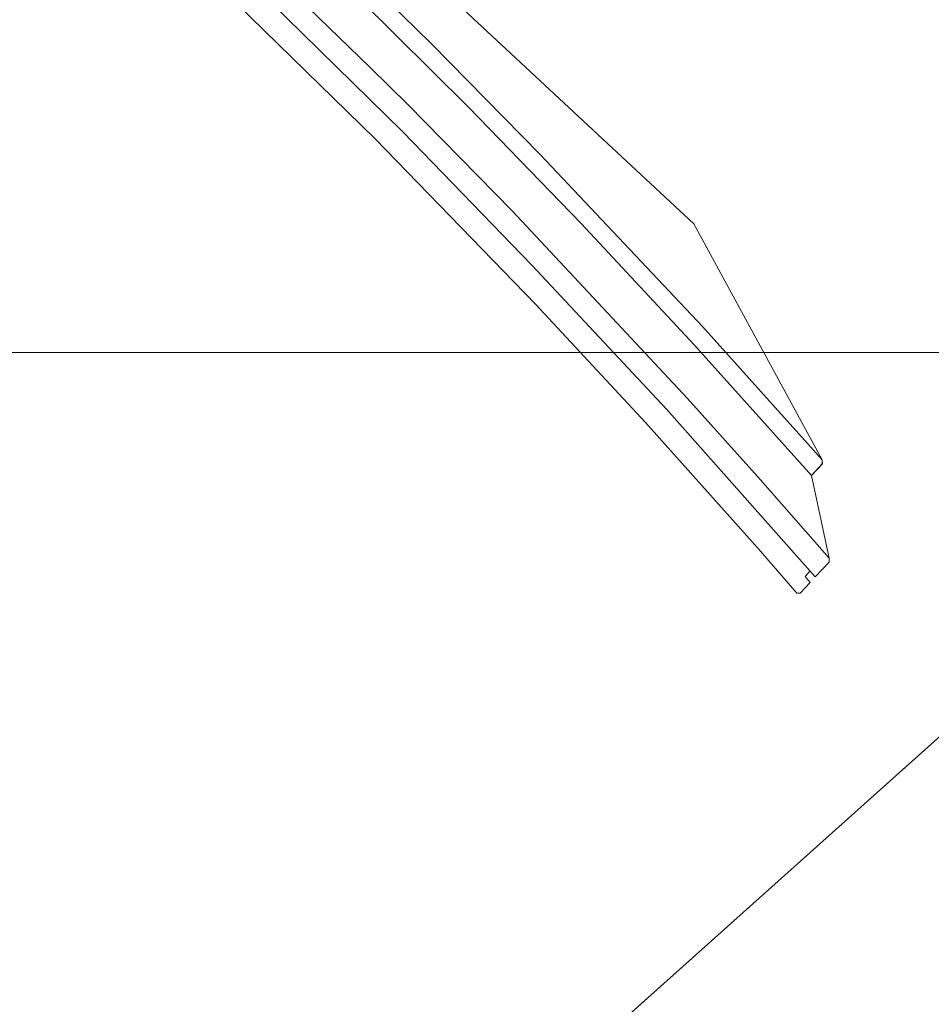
# Model space of a CAD drawing. Header units: metres. Extents: x -45 to 152, y -127 to 99.
# Tile 110 of 256: x -32.449 to -32.052, y -9.409 to -8.98. Entities that reach past the tile are written whole.
import ezdxf

# ---------------------------------------------------------------- set-up
doc = ezdxf.new("R2010")
doc.units = ezdxf.units.M
doc.linetypes.add('Raster 01', pattern=[2, 1, -1])
for name, color, linetype, lineweight in [('036_Bodenbelagarbeiten-350 Doppelbodenelement', 7, 'Continuous', 9), ('_1.35m (3D)', 7, 'Continuous', 9), ('_OG 2 (2D)', 7, 'Continuous', 9)]:
    doc.layers.add(name, color=color, linetype=linetype, lineweight=lineweight)
doc.layers.add('ACTES-Einrichtung Aufsicht.', color=7, linetype='Continuous', lineweight=9, true_color=0xa6a6a6)
doc.layers.add('AV1-Raster', color=7, linetype='Raster 01', lineweight=9, true_color=0xa6a6a6)

# ---------------------------------------------------------------- blocks, each defined once
blk = doc.blocks.new('Group-2')
at = {"layer": 'AV1-Raster'}
blk.add_line((-32.4, -22.95), (-32.4, 1.35), dxfattribs=at)
blk = doc.blocks.new('1.35m (3D)')
at = {"layer": 'AV1-Raster', "color": 7}
blk.add_blockref('Group-2', (0, 0), dxfattribs=at)
blk = doc.blocks.new('Group-99')
at = {"color": 255, "transparency": 33554559}
blk.add_wipeout([(-31.82562, -9.425), (-31.84845, -9.46589), (-31.87391, -9.50519), (-31.90189, -9.54275), (-31.93226, -9.57839), (-31.9649, -9.61197), (-31.99968, -9.64334), (-32.03643, -9.67237), (-32.075, -9.69892), (-32.13531, -9.73358), (-32.1987, -9.76221), (-32.26457, -9.78455), (-32.3323, -9.80038), (-32.40125, -9.80955), (-32.47076, -9.81198), (-32.54018, -9.80765), (-32.60885, -9.79659), (-32.63035, -9.76653), (-32.62327, -9.76995), (-32.61575, -9.77222), (-32.60796, -9.77328), (-32.60011, -9.77311), (-32.59237, -9.77171), (-32.58496, -9.76911), (-32.57804, -9.76539), (-32.57179, -9.76062), (-32.075, -9.31613), (-32.075, -9.31612), (-31.78648, -9.05797), (-31.77989, -9.0508), (-31.77481, -9.04249), (-31.77145, -9.03336), (-31.76991, -9.02375), (-31.77027, -9.01402), (-31.7725, -9.00455), (-31.77653, -8.99569), (-31.7822, -8.98777), (-31.74961, -9.02498), (-31.74627, -9.07648), (-31.74665, -9.12807), (-31.75074, -9.17951), (-31.75854, -9.23052), (-31.76999, -9.28083), (-31.78505, -9.33018), (-31.80362, -9.37832)], dxfattribs=at).dxf.layer = 'ACTES-Einrichtung Aufsicht.'
at = {"layer": 'ACTES-Einrichtung Aufsicht.', "flags": 128}
blk.add_lwpolyline([(-31.82562, -9.425, -0.131774), (-32.075, -9.69892, -0.197133), (-32.60885, -9.79659), (-32.63035, -9.76653, 0.325472), (-32.57179, -9.76062), (-32.075, -9.31613), (-32.075, -9.31612), (-31.78648, -9.05797, 0.411112), (-31.7822, -8.98777), (-31.74961, -9.02498, -0.145377)], format="xyb", close=True, dxfattribs=at)
at = {"color": 255, "transparency": 33554687}
blk.add_wipeout([(-33.43958, -9.14318), (-33.45345, -9.13511), (-33.46735, -9.1271), (-33.48128, -9.11915), (-33.49524, -9.11125), (-33.50924, -9.1034), (-33.52326, -9.09562), (-33.53732, -9.08789), (-33.55141, -9.08022), (-33.64988, -9.02858), (-33.74974, -8.97969), (-33.85091, -8.93359), (-33.95332, -8.89031), (-34.05689, -8.84988), (-34.16154, -8.81233), (-34.26719, -8.77769), (-34.37376, -8.746), (-34.38044, -8.74163), (-34.38635, -8.73626), (-34.39132, -8.73002), (-34.39523, -8.72306), (-34.39799, -8.71558), (-34.39952, -8.70774), (-34.39979, -8.69977), (-34.39878, -8.69185), (-34.39877, -8.69179), (-34.39876, -8.69173), (-34.39874, -8.69166), (-34.39873, -8.6916), (-34.39872, -8.69154), (-34.3987, -8.69147), (-34.39869, -8.69141), (-34.39868, -8.69135), (-34.18283, -7.65995), (-34.17982, -7.65069), (-34.17508, -7.64219), (-34.16878, -7.63477), (-34.16116, -7.62871), (-34.15251, -7.62425), (-34.14316, -7.62154), (-34.13346, -7.6207), (-34.12378, -7.62175), (-33.78996, -7.70702), (-33.46395, -7.81851), (-33.14782, -7.95551), (-32.84355, -8.11717), (-32.55308, -8.30247), (-32.27822, -8.51023), (-32.02072, -8.73915), (-31.7822, -8.98778), (-31.78215, -8.98783), (-31.7821, -8.98789), (-31.78205, -8.98795), (-31.782, -8.98801), (-31.78195, -8.98806), (-31.7819, -8.98812), (-31.78185, -8.98818), (-31.7818, -8.98824), (-31.7822, -8.98777), (-31.77653, -8.99569), (-31.7725, -9.00455), (-31.77027, -9.01402), (-31.76991, -9.02375), (-31.77145, -9.03336), (-31.77481, -9.04249), (-31.77989, -9.0508), (-31.78648, -9.05797), (-32.57179, -9.76062), (-32.57804, -9.76539), (-32.58496, -9.76911), (-32.59237, -9.77171), (-32.60011, -9.77311), (-32.60796, -9.77328), (-32.61575, -9.77222), (-32.62327, -9.76995), (-32.63035, -9.76653), (-32.72244, -9.67759), (-32.81732, -9.59164), (-32.91489, -9.50875), (-33.01506, -9.42901), (-33.11771, -9.35251), (-33.22276, -9.27933), (-33.33009, -9.20952)], dxfattribs=at).dxf.layer = 'ACTES-Einrichtung Aufsicht.'
at = {"layer": 'ACTES-Einrichtung Aufsicht.'}
blk.add_line((-32.57179, -9.76062), (-31.78647, -9.05798), dxfattribs=at)
at = {"layer": 'ACTES-Einrichtung Aufsicht.', "transparency": 33554534, "flags": 128}
blk.add_lwpolyline([(-33.43958, -9.14318, 0.008083), (-33.55141, -9.08022, 0.055453), (-34.37376, -8.746, -0.330906), (-34.39878, -8.69185, 0.002569), (-34.39868, -8.69135), (-34.18283, -7.65995, -0.41107), (-34.12378, -7.62175, -0.160224), (-31.7822, -8.98778, -0.00305), (-31.7818, -8.98824), (-31.7822, -8.98777, -0.411112), (-31.78648, -9.05797), (-32.57179, -9.76062, -0.325472), (-32.63035, -9.76653, 0.063875)], format="xyb", close=True, dxfattribs=at)
at = {"color": 255, "transparency": 33554559}
blk.add_wipeout([(-32.1554, -9.06901), (-32.09944, -9.17176), (-32.09934, -9.17349), (-32.10411, -9.17861), (-32.09645, -9.21454), (-32.09639, -9.21631), (-32.10244, -9.22261), (-32.10461, -9.2201), (-32.10684, -9.2225), (-32.10459, -9.22512), (-32.10901, -9.22981), (-32.11046, -9.22976), (-32.12733, -9.21041), (-32.17646, -9.15553), (-32.22432, -9.10393), (-32.29418, -9.03202), (-32.36077, -8.96687), (-32.41359, -8.91775), (-32.44623, -8.88775), (-32.48208, -8.85622), (-32.52536, -8.81868), (-32.55487, -8.79388), (-32.61083, -8.74824), (-32.64558, -8.72077), (-32.69332, -8.68409), (-32.70875, -8.67249), (-32.70897, -8.67094), (-32.70462, -8.66622), (-32.70185, -8.66829), (-32.69962, -8.66589), (-32.70238, -8.66382), (-32.6964, -8.6574), (-32.69469, -8.65732), (-32.65826, -8.66245), (-32.65353, -8.65737), (-32.65176, -8.6573), (-32.5453, -8.70584), (-32.39243, -8.84823), (-32.30828, -8.92662)], dxfattribs=at).dxf.layer = 'ACTES-Einrichtung Aufsicht.'
at = {"layer": 'ACTES-Einrichtung Aufsicht.', "flags": 128}
blk.add_lwpolyline([(-32.5453, -8.70584), (-32.39243, -8.84823), (-32.30828, -8.92662), (-32.1554, -9.06901), (-32.09944, -9.17176), (-32.09934, -9.17349), (-32.10411, -9.17861), (-32.09645, -9.21454), (-32.09639, -9.21631), (-32.10244, -9.22261), (-32.10461, -9.2201), (-32.10684, -9.2225), (-32.10459, -9.22512), (-32.10901, -9.22981), (-32.11046, -9.22976), (-32.12733, -9.21041), (-32.17646, -9.15553), (-32.22432, -9.10393), (-32.29418, -9.03202), (-32.36077, -8.96687), (-32.41359, -8.91775), (-32.44623, -8.88775), (-32.48208, -8.85622)], dxfattribs=at)
at = {"color": 255, "transparency": 33554559}
blk.add_wipeout([(-32.09944, -9.17176), (-32.09938, -9.17353), (-32.10411, -9.17861), (-32.15506, -9.12181), (-32.20444, -9.06887), (-32.25351, -9.01821), (-32.30139, -8.97055), (-32.3683, -8.90669), (-32.41984, -8.85955), (-32.47834, -8.80812), (-32.5324, -8.76242), (-32.58998, -8.71561), (-32.65826, -8.66245), (-32.65353, -8.65737), (-32.65176, -8.6573), (-32.59844, -8.69872), (-32.56091, -8.72899), (-32.51772, -8.76448), (-32.47061, -8.80423), (-32.41308, -8.85487), (-32.36258, -8.90107), (-32.31402, -8.94711), (-32.26984, -8.99044), (-32.22227, -9.03883), (-32.15162, -9.11367)], dxfattribs=at).dxf.layer = 'ACTES-Einrichtung Aufsicht.'
at = {"layer": 'ACTES-Einrichtung Aufsicht.', "flags": 128}
blk.add_lwpolyline([(-32.47061, -8.80423), (-32.41308, -8.85487), (-32.36258, -8.90107), (-32.31402, -8.94711), (-32.26984, -8.99044), (-32.22227, -9.03883), (-32.15162, -9.11367), (-32.09944, -9.17176), (-32.09938, -9.17353), (-32.10411, -9.17861), (-32.15506, -9.12181), (-32.20444, -9.06887), (-32.25351, -9.01821), (-32.30139, -8.97055), (-32.3683, -8.90669), (-32.41984, -8.85955), (-32.47834, -8.80812)], dxfattribs=at)
at = {"color": 255, "transparency": 33554559}
blk.add_wipeout([(-32.10246, -9.22261), (-32.16721, -9.1497), (-32.22589, -9.08692), (-32.28208, -9.02884), (-32.34026, -8.972), (-32.38725, -8.92704), (-32.44431, -8.8753), (-32.50229, -8.82461), (-32.56428, -8.77246), (-32.62096, -8.72641), (-32.66308, -8.69359), (-32.70229, -8.66372), (-32.69642, -8.65742), (-32.69463, -8.65736), (-32.58758, -8.74083), (-32.53129, -8.78723), (-32.47766, -8.8324), (-32.43457, -8.87081), (-32.38051, -8.91982), (-32.3322, -8.96605), (-32.29657, -9.00068), (-32.27993, -9.01703), (-32.23451, -9.06335), (-32.19915, -9.10104), (-32.15811, -9.14498), (-32.12625, -9.1805), (-32.09645, -9.21454), (-32.09639, -9.21631), (-32.10244, -9.22261)], dxfattribs=at).dxf.layer = 'ACTES-Einrichtung Aufsicht.'
at = {"layer": 'ACTES-Einrichtung Aufsicht.', "flags": 128}
for points in [[(-32.10246, -9.22261), (-32.16721, -9.1497), (-32.22589, -9.08692), (-32.28208, -9.02884), (-32.34026, -8.972), (-32.38725, -8.92704), (-32.44431, -8.8753), (-32.50229, -8.82461)], [(-32.47766, -8.8324), (-32.43457, -8.87081), (-32.38051, -8.91982), (-32.3322, -8.96605), (-32.29657, -9.00068), (-32.27993, -9.01703), (-32.23451, -9.06335), (-32.19915, -9.10104), (-32.15811, -9.14498), (-32.12625, -9.1805), (-32.09645, -9.21454), (-32.09639, -9.21631), (-32.10244, -9.22261)]]:
    blk.add_lwpolyline(points, dxfattribs=at)
blk = doc.blocks.new('Group-101')
at = {"layer": 'ACTES-Einrichtung Aufsicht.'}
blk.add_blockref('Group-99', (0, 0), dxfattribs=at)
blk = doc.blocks.new('OG 2 (2D)')
at = {"layer": 'ACTES-Einrichtung Aufsicht.'}
blk.add_blockref('Group-101', (0, 0), dxfattribs=at)
at = {"layer": '036_Bodenbelagarbeiten-350 Doppelbodenelement', "color": 230, "linetype": 'Continuous', "flags": 128}
for points in [[(-32.5416, -8.525), (-31.9416, -8.525), (-31.9416, -9.125), (-32.5416, -9.125)], [(-32.5416, -9.125), (-31.9416, -9.125), (-31.9416, -9.725), (-32.5416, -9.725)]]:
    blk.add_lwpolyline(points, close=True, dxfattribs=at)

msp = doc.modelspace()

# ---------------------------------------------------------------- block references
at = {"layer": '_1.35m (3D)'}
msp.add_blockref('1.35m (3D)', (0, 0), dxfattribs=at)

# ---------------------------------------------------------------- next in the draw order: block references
at = {"layer": '_OG 2 (2D)'}
msp.add_blockref('OG 2 (2D)', (0, 0), dxfattribs=at)

doc.saveas('drawing.dxf')
